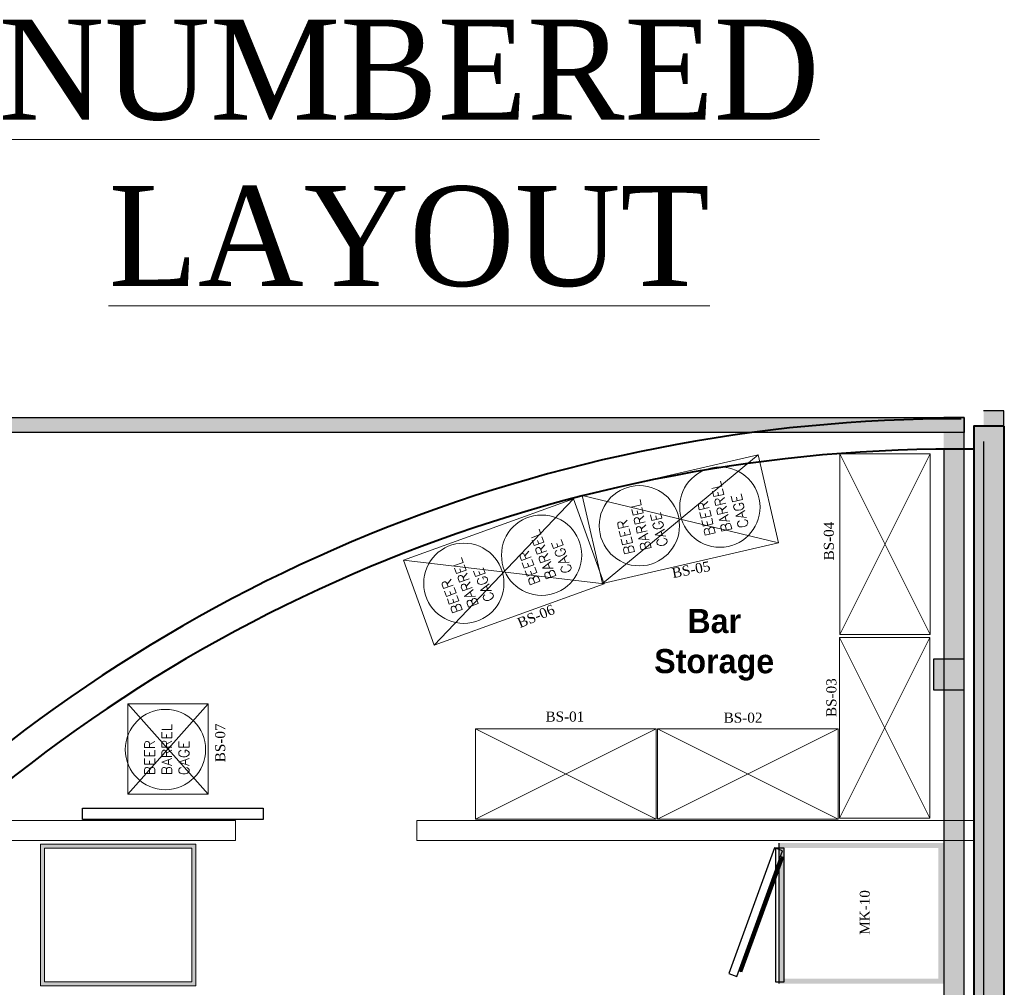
# Model space of a CAD drawing. Header units: millimetres. Extents: x 31882 to 271790, y -35693 to 24917.
# Tile 178 of 256: x 74079 to 79010, y 18228 to 23075. Entities that reach past the tile are written whole.
import ezdxf

# ---------------------------------------------------------------- set-up
doc = ezdxf.new("R2010")
doc.units = ezdxf.units.MM
doc.header["$MEASUREMENT"] = 0
for name, color, linetype in [('0-MSC-MCP', 3, 'Continuous'), ('Dims-Furn', 1, 'Continuous'), ('Equipment Name', 8, 'Continuous'), ('FAINTEQUIP', 253, 'Continuous'), ('T-Title', 140, 'Continuous')]:
    doc.layers.add(name, color=color, linetype=linetype)
for name, color, linetype, lineweight in [('00 Structural', 2, 'Continuous', 25), ('08_Hatch', 140, 'Continuous', 9), ('A - TEXT', 7, 'Continuous', 13), ('A Equipments', 7, 'Continuous', 5), ('CKD Dimensions', 3, 'Continuous', 0), ('CKD Equipments', 252, 'Continuous', 0), ('WALL', 7, 'Continuous', 40)]:
    doc.layers.add(name, color=color, linetype=linetype, lineweight=lineweight)
doc.layers.add('03 Partition', color=7, linetype='Continuous', lineweight=25, true_color=0x2776bb)
doc.styles.add('C100', font='txt', dxfattribs={"height": 0.2})
doc.styles.add('CKD_Dimension Text', font='BOOKOS.TTF', dxfattribs={"height": 50})
doc.styles.get("Standard").update_dxf_attribs({"font": 'arial.ttf'})

# ---------------------------------------------------------------- blocks, each defined once
blk = doc.blocks.new('steel cols')
at = {"layer": '00 Structural', "ltscale": 0.25}
h = blk.add_hatch(color=10, dxfattribs=at)
h.dxf.hatch_style = 1
h.paths.add_polyline_path([(1723381.98, -77443.61), (1723381.98, -77449.61), (1723387.98, -77449.61), (1723387.98, -77443.61)])
blk.add_lwpolyline([(1723381.98, -77443.61), (1723387.98, -77443.61), (1723387.98, -77449.61), (1723381.98, -77449.61)], close=True, dxfattribs=at)
blk = doc.blocks.new('tsf H external wall')
at = {"layer": '0-MSC-MCP', "ltscale": 0.25}
h = blk.add_hatch(color=141, dxfattribs=at)
h.dxf.hatch_style = 1
h.paths.add_polyline_path([(1716442.64, -78125.1), (1716442.64, -78685.26), (1716439.64, -78685.26), (1716439.64, -78125.1)])
at = {"layer": '03 Partition', "ltscale": 0.25}
blk.add_line((1716442.64, -78188.42), (1716442.64, -78685.26), dxfattribs=at)
blk.add_lwpolyline([(1716442.64, -78125.1), (1716442.64, -78685.26), (1716439.64, -78685.26), (1716439.64, -78125.1)], close=True, dxfattribs=at)

msp = doc.modelspace()

# ---------------------------------------------------------------- hatches: boundary and pattern name
at = {"ltscale": 0.25}
h = msp.add_hatch(color=206, dxfattribs=at)
h.dxf.hatch_style = 1
h.paths.add_polyline_path([(78906.2, 15081.8), (78906.2, 15002), (79008.4, 15002), (79008.1, 21116.3), (78906, 21116.3), (78906.2, 15155.8)])
h = msp.add_hatch(color=206, dxfattribs=at)
h.dxf.hatch_style = 1
h.paths.add_polyline_path([(78707, 15081.7), (78707, 15002.3), (78808.6, 15002.3), (78808.6, 21082.7), (78707, 21082.7), (78707, 15155.3)])
at = {"ltscale": 0.25, "true_color": 0xadddf7}
h = msp.add_hatch(color=141, dxfattribs=at)
h.dxf.hatch_style = 1
h.paths.add_polyline_path([(79008.6, 21039.2), (78857.8, 21039.2), (78857.8, 14191.3), (79008.6, 14191.3)])
at = {"layer": 'CKD Dimensions', "ltscale": 2}
h = msp.add_hatch(color=4, dxfattribs=at)
h.dxf.hatch_style = 1
h.paths.add_polyline_path([(74183.5, 18235.9), (74960.8, 18235.9), (74960.8, 18944.9), (74183.5, 18944.9)])
h.paths.add_polyline_path([(74203.6, 18256.1), (74940.7, 18256.1), (74940.7, 18924.7), (74203.6, 18924.7)], flags=16)
at = {"layer": 'FAINTEQUIP'}
h = msp.add_hatch(dxfattribs=at)
h.set_pattern_fill('INSUL', color=4, scale=1.005552, angle=270)
h.set_pattern_definition([(90, (-792650.913, -12527237.551), (-9.577884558, 2e-14), []), (90, (-792654.105, -12527237.551), (-9.577884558, 2e-14), [3.192628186, -3.192628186]), (90, (-792657.298, -12527237.551), (-9.577884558, 2e-14), [3.192628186, -3.192628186])])
h.paths.add_polyline_path([(77881.8, 18950.4), (78704.4, 18950.4), (78704.4, 18246.5), (77881.8, 18246.5)])
h.paths.add_polyline_path([(77907, 18925.2), (78679.2, 18925.2), (78679.2, 18271.6), (77907, 18271.6)], flags=16)

# ---------------------------------------------------------------- linework, layer by layer
at = {"layer": '00 Structural', "ltscale": 0.25}
for points in [[(79008.4, 15002), (79008.1, 21116.3), (78906, 21116.3), (78906, 21114.7)], [(78808.6, 15002.3), (78808.6, 21082.7), (78707, 21082.7), (78707, 21081)], [(78906, 20961.4), (78906.2, 15002)], [(78707, 20928.6), (78707, 15002.3)]]:
    msp.add_lwpolyline(points, dxfattribs=at)
for points in [[(79008.1, 20963.1, -0.00006), (79010, 20963.1)], [(78808.6, 20930.2, -0.00006), (78810.5, 20930.3)]]:
    msp.add_lwpolyline(points, format="xyb", dxfattribs=at)
at = {"layer": 'A Equipments'}
for p, q in [((76997.1, 20250.3, 59.3), (77777.4, 20894.5, 59.3)), ((76154.4, 19941.5), (76851.6, 20674.8)), ((76895.5, 20691.2, 59.3), (77879, 20453.5, 59.3)), ((76000.5, 20367), (77005.4, 20249.2)), ((74620, 19648.3), (75022.2, 19648.3)), ((74620, 19195.8), (74620, 19648.3)), ((74620, 19648.3), (75022.2, 19195.8)), ((74620, 19195.8), (75022.2, 19648.3)), ((75022.2, 19648.3), (75022.2, 19195.8)), ((75022.2, 19195.8), (74620, 19195.8)), ((75022.2, 19195.8), (74620, 19195.8))]:
    msp.add_line(p, q, dxfattribs=at)
at = {"layer": 'A Equipments', "elevation": 59.3}
msp.add_lwpolyline([(77879, 20453.5), (76997.1, 20250.3), (76895.5, 20691.2), (77777.4, 20894.5)], close=True, dxfattribs=at)
at = {"layer": 'A Equipments'}
msp.add_lwpolyline([(77005.4, 20249.2), (76154.4, 19941.5), (76000.5, 20367), (76851.6, 20674.8)], close=True, dxfattribs=at)
for centre in [(77585.8, 20633.3, 59.3), (77182.1, 20540.2, 59.3), (76692.7, 20392.4), (76303.1, 20251.6), (74808.5, 19418.7)]:
    msp.add_circle(centre, 201.1, dxfattribs=at)
at = {"layer": 'CKD Dimensions', "ltscale": 0.25}
for points in [[(73783, 19063.4), (75159.4, 19063.4)], [(75159.4, 19063.4), (75159.4, 18962.9)], [(76068.4, 19063.4), (78857.8, 19063.4)], [(76068.4, 19063.4), (76068.4, 18962.9)], [(73669.1, 18962.9), (75159.4, 18962.9)], [(76068.4, 18962.9), (78857.8, 18962.9)]]:
    msp.add_lwpolyline(points, dxfattribs=at)
at = {"layer": 'CKD Equipments', "ltscale": 0.25}
for points in [[(78186.5, 20900.3), (78186.5, 19995.3), (78639, 19995.3), (78639, 20900.3), (78186.5, 20900.3), (78639, 19995.3), (78186.5, 19995.3), (78639, 20900.3)], [(78185, 19980.8), (78185, 19075.8), (78637.5, 19075.8), (78637.5, 19980.8), (78185, 19980.8), (78637.5, 19075.8), (78185, 19075.8), (78637.5, 19980.8)], [(77266.8, 19522.6), (76361.9, 19522.6), (76361.9, 19070.1), (77266.8, 19070.1), (77266.8, 19522.6), (76361.9, 19070.1), (76361.9, 19522.6), (77266.8, 19070.1)], [(78178.4, 19522.6), (77273.4, 19522.6), (77273.4, 19070.1), (78178.4, 19070.1), (78178.4, 19522.6), (77273.4, 19070.1), (77273.4, 19522.6), (78178.4, 19070.1)]]:
    msp.add_lwpolyline(points, dxfattribs=at)
at = {"layer": 'CKD Equipments', "ltscale": 2}
msp.add_lwpolyline([(74183.5, 18235.9), (74960.8, 18235.9), (74960.8, 18944.9), (74183.5, 18944.9), (74183.5, 18235.9)], dxfattribs=at)
msp.add_lwpolyline([(74203.6, 18256.1), (74940.7, 18256.1), (74940.7, 18924.7), (74203.6, 18924.7)], close=True, dxfattribs=at)
at = {"layer": 'Dims-Furn', "ltscale": 0.25}
msp.add_lwpolyline([(74392.7, 19125.9), (75297.7, 19125.9), (75297.7, 19068.1), (74392.7, 19068.1)], close=True, dxfattribs=at)
at = {"layer": 'FAINTEQUIP'}
for p, q in [((77881.8, 18246.5), (77881.8, 18950.4)), ((77907, 18271.6), (77907, 18925.2))]:
    msp.add_line(p, q, dxfattribs=at)
for points in [[(77858.3, 18926.1), (77630, 18297.2), (77669.9, 18282.7), (77898.3, 18911.6)], [(77864.5, 18925.2), (77864.5, 18256.1), (77907, 18256.1), (77907, 18925.2)]]:
    msp.add_lwpolyline(points, close=True, dxfattribs=at)
for points in [[(77684.2, 18314.4), (77888.9, 18878.1)], [(77895.4, 18883.4), (77685.9, 18306.2)], [(77688, 18305.4), (77897.5, 18882.6)], [(77901.3, 18880.4), (77692.3, 18304.7)], [(77903.5, 18879.6), (77694.5, 18303.9)]]:
    msp.add_lwpolyline(points, dxfattribs=at)
at = {"layer": 'WALL', "color": 2}
msp.add_lwpolyline([(79008.6, 21039.2), (78857.8, 21039.2), (78857.8, 14191.3), (79008.6, 14191.3)], close=True, dxfattribs=at)
for radius, start, end in [(7777.1, 89.85369, 134.67625), (7626.2, 89.37712, 134.60131)]:
    msp.add_arc((78774.9, 13298), radius, start, end, dxfattribs=at)

# ---------------------------------------------------------------- block references
at = {"layer": '00 Structural', "xscale": -25.4, "yscale": 25.4, "zscale": 25.4}
msp.add_blockref('steel cols', (43852710.8, 1986938.8), dxfattribs=at)
at = {"layer": '08_Hatch', "ltscale": 0.25, "xscale": 25.4, "yscale": 25.4, "zscale": 25.4, "rotation": 90}
msp.add_blockref('tsf H external wall', (-1919797.1, -43576560.3), dxfattribs=at)

# ---------------------------------------------------------------- texts
at = {"layer": 'A - TEXT', "width": 969.482, "attachment_point": 2, "style": 'CKD_Dimension Text'}
for s, insert, char_height in [('{\\LNUMBERED LAYOUT}', (75966.7, 23074.8), 500), ('BS-01', (76809.2, 19609.1), 50.28), ('BS-02', (77701.6, 19603.6), 50.28)]:
    msp.add_mtext(s, dxfattribs=dict(at, insert=insert, char_height=char_height))
at = {"layer": 'A - TEXT', "char_height": 50.28, "attachment_point": 8, "style": 'CKD_Dimension Text'}
for s, insert, width, rotation in [('BS-04', (78157.2, 20463.2), 708.501, 90), ('BS-05', (77446.1, 20294.9), 708.501, 10.8685), ('BS-06', (76674.4, 20063.3), 708.501, 22.4794), ('BS-03', (78169.8, 19678.8), 708.501, 90), ('BS-07', (75108.7, 19452.4), 708.501, 90), ('MK-10', (78337.1, 18602.7), 348.782, 90)]:
    msp.add_mtext(s, dxfattribs=dict(at, insert=insert, width=width, rotation=rotation))
at = {"layer": 'Equipment Name', "linetype": 'Continuous', "lineweight": 5, "ltscale": 25, "char_height": 51.283, "width": 156.706, "attachment_point": 1}
for insert, rotation in [((77513.3, 20484.4, 59.3), 102.9808), ((77109.5, 20391.4, 59.3), 102.9808), ((76638.6, 20236), 109.8824), ((76249, 20095.1), 109.8824), ((74704.4, 19290), 90.0022)]:
    msp.add_mtext('{\\Fsimplex|c0;BEER BARREL CAGE}', dxfattribs=dict(at, insert=insert, rotation=rotation))
at = {"layer": 'T-Title', "color": 30, "insert": (77147, 20123.7), "char_height": 120.666, "width": 820.776, "attachment_point": 1, "rotation": 359.9044, "style": 'C100'}
msp.add_mtext('\\pxqc;{\\fCentury Gothic|b1|i0|c0|p34;Bar Storage}', dxfattribs=at)

doc.saveas('drawing.dxf')
